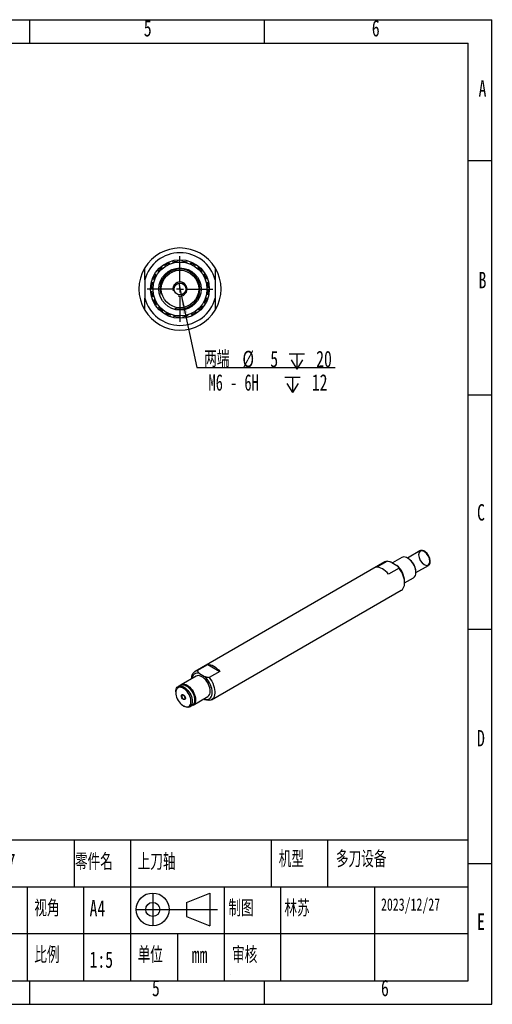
# Model space of a CAD drawing. Extents: x 0 to 297, y 0 to 210.
# Tile 2 of 2: x 196 to 297, y 0 to 210. Entities that reach past the tile are written whole.
import ezdxf

# ---------------------------------------------------------------- set-up
doc = ezdxf.new("R2010")
doc.units = 0
doc.linetypes.add('SLD-实线', pattern=[0])
doc.linetypes.add('SLD-虚线', pattern=[1.905, 1.27, -0.635])
doc.layers.get('0').update_dxf_attribs({"linetype": 'CONTINUOUS'})
doc.layers.add('图框', color=7, linetype='SLD-实线')
doc.styles.add('SLDTEXTSTYLE0', font='TXT', dxfattribs={"width": 0.7, "bigfont": 'bigfont'})
doc.styles.add('SLDTEXTSTYLE1', font='TXT', dxfattribs={"width": 0.7})
doc.styles.add('SLDTEXTSTYLE4', font='TXT', dxfattribs={"width": 0.642857})
doc.dimstyles.new('SLDDIMSTYLE10', dxfattribs={"dimtxt": 3.5, "dimasz": 4.08, "dimexe": 0, "dimexo": 0.0625, "dimgap": 0.875, "dimtad": 0, "dimtih": 1, "dimtoh": 1, "dimdec": 6, "dimlfac": 2, "dimrnd": 1e-09, "dimzin": 12, "dimtxsty": 'SLDTEXTSTYLE1', "dimblk1": 'NONE', "dimsah": 1, "dimcen": 0, "dimazin": 3, "dimtfac": 1, "dimtmove": 0, "dimatfit": 3, "dimtolj": 1, "dimtzin": 12})

# ---------------------------------------------------------------- blocks, each defined once
blk = doc.blocks.new('SW_SYMBOL_HOLE_DEPTH')
at = {"layer": '图框', "color": 0}
for p, q in [((0, 875), (800, 875)), ((100, 555), (400, 75)), ((400, 875), (400, 75)), ((700, 555), (400, 75))]:
    blk.add_line(p, q, dxfattribs=at)
blk = doc.blocks.new('_D_13')
at = {"layer": '图框'}
for p, q in [((230.29, 153.78), (230.81, 151.34)), ((230.81, 151.34), (234.12, 135.82)), ((234.12, 135.82), (263.61, 135.82))]:
    blk.add_line(p, q, dxfattribs=at)
blk.add_solid([(230.81, 151.34), (231.17, 147.24), (232.16, 147.45)], dxfattribs=at)
at = {"layer": '图框', "xscale": 0.0040727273, "yscale": 0.0040727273, "zscale": 0.0040727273}
for p in [(253.84, 135.17), (252.92, 130.17)]:
    blk.add_blockref('SW_SYMBOL_HOLE_DEPTH', p, dxfattribs=at)
at = {"layer": '图框', "char_height": 3.5, "attachment_point": 1}
for s, insert, style in [('两端', (235.71, 139.39), 'SLDTEXTSTYLE0'), ('%%c', (243.86, 139.39), 'SLDTEXTSTYLE1'), ('5', (249.8, 139.39), 'SLDTEXTSTYLE1'), ('20', (259.58, 139.39), 'SLDTEXTSTYLE1'), ('M6 - 6H', (236.63, 134.39), 'SLDTEXTSTYLE4'), ('12', (258.66, 134.39), 'SLDTEXTSTYLE1')]:
    blk.add_mtext(s, dxfattribs=dict(at, insert=insert, style=style))
blk = doc.blocks.new('_NONE')
blk = doc.blocks.new('SW_CENTERMARKSYMBOL_0')
at = {"layer": '图框', "color": 0}
for p, q in [((0, 1.5), (0, 7)), ((-1.5, 0), (-7, 0)), ((0, 0), (-0.75, 0)), ((0, 0), (0, 0.75)), ((0, 0), (0, -0.75)), ((0, 0), (0.75, 0)), ((1.5, 0), (7, 0)), ((0, -1.5), (0, -7))]:
    blk.add_line(p, q, dxfattribs=at)

msp = doc.modelspace()

# ---------------------------------------------------------------- linework, layer by layer
at = {"color": 7, "linetype": 'SLD-实线'}
for p, q in [((223.05141569, 154.51391177), (223.05141569, 150.60878693)), ((238.05141569, 154.51391177), (238.05141569, 150.60878693)), ((281.70420278, 96.72364923), (279.03620694, 95.18344802)), ((282.74573487, 96.55276122), (282.6043365, 96.6344153)), ((272.41982932, 93.20691294), (274.68257102, 94.51316592)), ((277.81869732, 95.28886315), (275.86163057, 94.15907257)), ((279.21028141, 95.08327306), (279.06888304, 95.16492714)), ((283.87692184, 94.42999398), (283.87692184, 94.5932756)), ((274.20746811, 94.35881417), (233.76096023, 71.00954217)), ((277.23208077, 93.04136526), (274.96933907, 91.73511228)), ((275.68790056, 94.25936477), (276.79243666, 93.62172965)), ((280.83606066, 92.06567211), (283.5040565, 93.60587333)), ((278.43206871, 89.86960862), (280.31849415, 90.95861884)), ((280.83636268, 92.10323086), (280.83636268, 92.26651248)), ((237.26067579, 64.94720014), (277.70718368, 88.29647213)), ((278.43219963, 89.89892896), (278.43219963, 90.2254922)), ((234.23606313, 71.16389392), (236.49880483, 72.4701469)), ((236.49880483, 72.4701469), (239.04831459, 70.99834624)), ((233.97807688, 69.98021169), (230.83852277, 68.16778568)), ((234.67570725, 70.58352953), (235.78024335, 69.94589441)), ((239.04831459, 70.99834624), (236.78557289, 69.69209326)), ((230.64760394, 68.05757058), (230.15970026, 67.77590979)), ((229.64183173, 66.63129777), (229.64183173, 66.46801615)), ((233.33831961, 63.83754137), (236.47787371, 65.64996738)), ((235.60651334, 65.14694174), (235.78024335, 65.04664954)), ((231.267913, 63.65125557), (231.40931137, 63.56960149)), ((232.6594971, 63.44566547), (233.14740077, 63.72732627))]:
    msp.add_line(p, q, dxfattribs=at)
at = {"color": 7, "linetype": 'SLD-实线', "flags": 128}
for points in [[(281.40204811, 95.85870817), (281.49355112, 95.27467432), (281.75412964, 94.67390721), (282.14411295, 94.14786817), (282.60412964, 93.7766419), (283.06414632, 93.61674421), (283.45412964, 93.6925181), (283.71470816, 93.99242766), (283.80621117, 94.47081438), (283.71470816, 95.05484823), (283.45412964, 95.65561535), (283.06414632, 96.18165438), (282.60412964, 96.55288066), (282.14411295, 96.71277834), (281.75412964, 96.63700446), (281.49355112, 96.3370949), (281.40204811, 95.85870817)], [(283.5040565, 93.60587333), (283.54473443, 93.63158171), (283.68627938, 93.76631351), (283.79097302, 93.94866776), (283.85525014, 94.17243462), (283.87692184, 94.42999398), (283.85525014, 94.71257495), (283.79097302, 95.01055459), (283.68627938, 95.31378555), (283.54473443, 95.61194167), (283.37115831, 95.8948696), (283.17146194, 96.15293456), (282.95244576, 96.37734847), (282.72156809, 96.56046917), (282.48669119, 96.69606072), (282.25581352, 96.7795057), (282.03679733, 96.8079625), (281.83710097, 96.78046205), (281.70420278, 96.72364923)], [(274.68257102, 94.51316592), (274.40423816, 94.44932709), (274.20746811, 94.35881417)], [(280.83636268, 92.10323086), (280.81459854, 92.43513285), (280.74984201, 92.78399065), (280.64368762, 93.14121423), (280.49874924, 93.49800757), (280.31859573, 93.84558522), (280.10766308, 94.17538867), (279.87114513, 94.47929707), (279.61486576, 94.74982717), (279.34513541, 94.98031764), (279.06859573, 95.16509303), (278.79205605, 95.29960356), (278.5223257, 95.38053712), (278.26604633, 95.40590088), (278.02952839, 95.37507029), (277.81869732, 95.28886315)], [(274.96933907, 91.73511228), (274.67160633, 92.08313397), (274.35602202, 92.39348469), (274.02835231, 92.66049392), (273.69458419, 92.87928302), (273.36081607, 93.04585439), (273.03314637, 93.15716455), (272.71756206, 93.21117971), (272.41982932, 93.20691294)], [(277.70718368, 88.29647213), (277.75951776, 88.32854736), (277.97470509, 88.50757775), (278.15192584, 88.73968107), (278.28784476, 89.0204892), (278.37990389, 89.3447174), (278.4263707, 89.70626376), (278.4263707, 90.09832409), (278.37990389, 90.5135199), (278.28784476, 90.9440373), (278.15192584, 91.38177407), (277.97470509, 91.81849212), (277.75951776, 92.2459725), (277.51041363, 92.65617016), (277.23208077, 93.04136526)], [(236.49880483, 72.4701469), (236.79653757, 72.47441367), (237.11212188, 72.42039851), (237.43979159, 72.30908835), (237.77355971, 72.14251698), (238.10732783, 71.92372788), (238.43499754, 71.65671865), (238.75058185, 71.34636793), (239.04831459, 70.99834624)], [(233.0360752, 69.43640569), (233.0417732, 69.59975054), (233.08824002, 69.96129691), (233.18029915, 70.28552511), (233.31621807, 70.56633323), (233.49343882, 70.79843656), (233.70862614, 70.97746694), (233.95773027, 71.10005509), (234.23606313, 71.16389392)], [(236.99574225, 66.79457939), (236.97397811, 67.12648138), (236.90922158, 67.47533918), (236.80306719, 67.83256277), (236.6581288, 68.1893561), (236.4779753, 68.53693376), (236.26704264, 68.86673721), (236.0305247, 69.1706456), (235.77424533, 69.44117571), (235.50451498, 69.67166617), (235.2279753, 69.85644156), (234.95143562, 69.99095209), (234.68170527, 70.07188566), (234.4254259, 70.09724942), (234.18890795, 70.06641883), (233.97807688, 69.98021169)], [(235.78024335, 65.04664954), (236.08345415, 64.99068217), (236.36840358, 64.99500566), (236.62900901, 65.05952773), (236.85970743, 65.18287105), (237.0555743, 65.36240269), (237.21242854, 65.59429032), (237.3269219, 65.87358395), (237.39661036, 66.1943217), (237.42000632, 66.54965696), (237.39661036, 66.93200462), (237.3269219, 67.33320295), (237.21242854, 67.7446878), (237.0555743, 68.15767548), (236.85970743, 68.56335019), (236.62900901, 68.95305225), (236.36840358, 69.31846293), (236.08345415, 69.65178203), (235.78024335, 69.94589441)], [(236.78557289, 69.69209326), (237.06390575, 69.30689816), (237.31300988, 68.8967005), (237.5281972, 68.46922012), (237.70541795, 68.03250208), (237.84133687, 67.5947653), (237.933396, 67.1642479), (237.97986282, 66.74905209), (237.97986282, 66.35699176), (237.933396, 65.9954454), (237.84133687, 65.6712172), (237.70541795, 65.39040908), (237.5281972, 65.15830575), (237.31300988, 64.97927537), (237.06390575, 64.85668722), (236.78557289, 64.79284839)], [(229.64183173, 66.63129777), (229.66359587, 66.93807141), (229.7283524, 67.21216292), (229.83450679, 67.44682325), (229.97944517, 67.63627429), (230.15959868, 67.77585113), (230.37053134, 67.86211692), (230.60704928, 67.89294752), (230.86332865, 67.86758376), (231.133059, 67.78665019), (231.40959868, 67.65213966), (231.68613836, 67.46736427), (231.95586871, 67.2368738), (232.21214808, 66.9663437), (232.44866602, 66.6624353), (232.65959868, 66.33263185), (232.83975219, 65.9850542), (232.98469057, 65.62826087), (233.09084496, 65.27103728), (233.15560149, 64.92217948), (233.17736563, 64.59027749), (233.15560149, 64.28350385), (233.09084496, 64.00941234), (232.98469057, 63.77475201), (232.83975219, 63.58530097), (232.65959868, 63.44572413), (232.44866602, 63.35945834), (232.21214808, 63.32862775), (231.95586871, 63.3539915), (231.68613836, 63.43492507), (231.40959868, 63.5694356), (231.40931137, 63.56960149)], [(229.64183173, 66.46801615), (229.66289247, 66.15459861), (229.72552926, 65.82498221), (229.82811981, 65.48770382), (229.96800711, 65.15149878), (230.14156812, 64.82507463), (230.34430772, 64.51688558), (230.57097506, 64.23491357), (230.81569958, 63.98646151), (231.07214302, 63.7779642), (231.33366366, 63.61482159), (231.59348823, 63.50125901), (231.84488742, 63.44021765), (232.08135012, 63.43327846), (232.29675207, 63.48062116), (232.48551448, 63.58101959), (232.6427485, 63.7318735), (232.76438184, 63.92927585), (232.84726427, 64.16811401), (232.88924918, 64.44220221), (232.88924918, 64.7444417), (232.84726427, 65.06700464), (232.76438184, 65.40153682), (232.6427485, 65.73937404), (232.48551448, 66.07176648), (232.29675207, 66.39010535), (232.08135012, 66.68614585), (231.84488742, 66.95222069), (231.59348823, 67.18143866), (231.33366366, 67.36786313), (231.07214302, 67.50666582), (230.81569958, 67.59425181), (230.57097506, 67.62835266), (230.34430772, 67.60808519), (230.14156812, 67.5339743), (229.96800711, 67.40793944), (229.82811981, 67.23324483), (229.72552926, 67.01441498), (229.66289247, 66.75711746), (229.64183173, 66.46801615)], [(230.64760394, 68.05757058), (230.85843501, 68.14377772), (231.09495296, 68.17460831), (231.35123233, 68.14924456), (231.62096268, 68.06831099), (231.89750236, 67.93380046), (232.17404204, 67.74902507), (232.44377239, 67.5185346), (232.70005176, 67.2480045), (232.9365697, 66.9440961), (233.14750236, 66.61429265), (233.32765587, 66.266715), (233.47259425, 65.90992166), (233.57874864, 65.55269808), (233.64350517, 65.20384028), (233.66526931, 64.87193829), (233.64350517, 64.56516465), (233.57874864, 64.29107314), (233.47259425, 64.05641281), (233.32765587, 63.86696177), (233.14750236, 63.72738493), (233.14740077, 63.72732627)], [(230.7467128, 68.10635643), (230.83842119, 68.16772703), (231.04935384, 68.25399282), (231.28587179, 68.28482341), (231.54215116, 68.25945965), (231.81188151, 68.17852608), (232.08842119, 68.04401555), (232.36496087, 67.85924017), (232.63469122, 67.6287497), (232.89097059, 67.35821959), (233.12748853, 67.0543112), (233.33842119, 66.72450775), (233.5185747, 66.3769301), (233.66351308, 66.02013676), (233.76966747, 65.66291317), (233.834424, 65.31405537), (233.85618814, 64.98215338), (233.834424, 64.67537974), (233.76966747, 64.40128824), (233.66351308, 64.1666279), (233.5185747, 63.97717686), (233.33842119, 63.83760002), (233.23921075, 63.78875552)], [(231.13528392, 68.17431419), (231.36090579, 68.19313919), (231.6162705, 68.15755569), (231.88386366, 68.06616162), (232.15675476, 67.92132403), (232.42787605, 67.72679414), (232.69020564, 67.48761017), (232.93694933, 67.20996686), (233.16171658, 66.90105504), (233.35868605, 66.56887534), (233.52275633, 66.22203106), (233.64967808, 65.86950527), (233.73616409, 65.52042821), (233.77997443, 65.18384079), (233.77997443, 64.86846045), (233.73616409, 64.58245538), (233.64967808, 64.33323295), (233.52275633, 64.12724789), (233.49237784, 64.09126535)], [(231.69244139, 65.28422439), (231.66014621, 65.11538201), (231.56817732, 65.00953158), (231.43053615, 64.98278786), (231.26817732, 65.03922233), (231.10581849, 65.17024337), (230.96817732, 65.35590421), (230.87620843, 65.56793966), (230.84391325, 65.77406925), (230.87620843, 65.94291163), (230.96817732, 66.04876206), (231.10581849, 66.07550578), (231.26817732, 66.01907131), (231.43053615, 65.88805027), (231.56817732, 65.70238943), (231.66014621, 65.49035398), (231.69244139, 65.28422439)], [(231.62173071, 65.32504479), (231.60040884, 65.47699035), (231.53901493, 65.63522675), (231.44495402, 65.78066835), (231.32957123, 65.89577274), (231.20678342, 65.96665663), (231.09140063, 65.98477038), (230.99733971, 65.9479292), (230.93594581, 65.86057669), (230.91462393, 65.73324885), (230.93594581, 65.58130329), (230.99733971, 65.42306689), (231.09140063, 65.27762529), (231.20678342, 65.1625209), (231.32957123, 65.09163701), (231.44495402, 65.07352326), (231.53901493, 65.11036444), (231.60040884, 65.19771695), (231.62173071, 65.32504479)]]:
    msp.add_lwpolyline(points, dxfattribs=at)
at = {"color": 7, "linetype": 'SLD-实线'}
for radius in [6.25, 5.75, 4.5, 4, 1.25]:
    msp.add_circle((230.55141569, 152.56134935), radius, dxfattribs=at)
at = {"color": 7, "linetype": 'SLD-虚线'}
msp.add_circle((230.55141569, 152.56134935), 6, dxfattribs=at)
at = {"color": 7, "linetype": 'SLD-实线'}
for centre, radius, start, end in [((230.55141569, 152.56134935), 8.75, 31.0027191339, 148.9972808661), ((230.55141569, 152.56134935), 7.75, 14.592550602, 165.407449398), ((230.55141569, 152.56134935), 8.75, 148.9972808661, 211.0027191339), ((230.55141569, 152.56134935), 4.25, 255, 195), ((230.55141569, 152.56134935), 8.75, 328.9972808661, 31.0027191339), ((230.55141569, 152.56134935), 1.5, 255, 195), ((230.55141569, 152.56134935), 7.75, 194.592550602, 345.407449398), ((230.55141569, 152.56134935), 8.75, 211.0027191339, 328.9972808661), ((277.33496475, 92.12293713), 3.50434037, 2.3481065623, 57.646516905), ((281.42052486, 94.48148078), 2.45893966, 2.60583048, 57.3887929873), ((273.60401275, 89.98833083), 4.83400807, 2.8121183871, 48.7320111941), ((279.6171797, 91.96538001), 1.22695151, 304.8612461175, 6.4509342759), ((234.28801588, 69.41945578), 1.22693613, 71.5798133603, 178.5232384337), ((235.77655927, 66.65672855), 1.22695151, 304.8612461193, 6.4509342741)]:
    msp.add_arc(centre, radius, start, end, dxfattribs=at)
at = {"color": 7, "linetype": 'SLD-虚线'}
msp.add_arc((230.55141569, 152.56134935), 1.5, 255, 195, dxfattribs=at)
at = {"color": 7, "linetype": 'SLD-实线'}
for points, knots in [([(223.05141569, 154.51391177), (223.05141569, 154.73578499), (223.05141569, 154.9559738), (223.05141569, 155.39335453), (223.05141569, 155.61074694), (223.05141569, 156.25060086), (223.05141569, 156.66400486), (223.05141569, 157.06828845)], [0, 0, 0, 0, 0.25, 0.25, 0.5, 0.5, 1, 1, 1, 1]), ([(238.05141569, 157.06828845), (238.05141569, 156.66177479), (238.05141569, 156.24748813), (238.05141569, 155.60966814), (238.05141569, 155.39431212), (238.05141569, 154.95707085), (238.05141569, 154.73582318), (238.05141569, 154.51391177)], [0, 0, 0, 0, 0.5, 0.5, 0.75, 0.75, 1, 1, 1, 1]), ([(223.05141569, 148.05441026), (223.05141569, 148.46092391), (223.05141569, 148.87521058), (223.05141569, 149.51303056), (223.05141569, 149.72838659), (223.05141569, 150.16562786), (223.05141569, 150.38687553), (223.05141569, 150.60878693)], [0, 0, 0, 0, 0.5, 0.5, 0.75, 0.75, 1, 1, 1, 1]), ([(238.05141569, 150.60878693), (238.05141569, 150.38691372), (238.05141569, 150.1667249), (238.05141569, 149.72934418), (238.05141569, 149.51195177), (238.05141569, 148.87209784), (238.05141569, 148.45869385), (238.05141569, 148.05441026)], [0, 0, 0, 0, 0.25, 0.25, 0.5, 0.5, 1, 1, 1, 1]), ([(275.68790056, 94.25936477), (275.60933456, 94.28646522), (275.52884133, 94.31190305), (275.36442593, 94.35982053), (275.28041035, 94.38231173), (275.02723793, 94.44511118), (274.85581825, 94.48115526), (274.68257102, 94.51316592)], [0, 0, 0, 0, 0.25, 0.25, 0.5, 0.5, 1, 1, 1, 1]), ([(277.23208077, 93.04136526), (277.17632481, 93.14193045), (277.11368622, 93.24106076), (277.0052158, 93.38673068), (276.96662456, 93.4347798), (276.88366079, 93.52967276), (276.83938919, 93.57636666), (276.79243666, 93.62172965)], [0, 0, 0, 0, 0.5, 0.5, 0.75, 0.75, 1, 1, 1, 1]), ([(234.23606313, 71.16389392), (234.2918191, 71.06332873), (234.35445769, 70.96419842), (234.4629281, 70.8185285), (234.50151934, 70.77047938), (234.58448311, 70.67558642), (234.62875472, 70.62889252), (234.67570725, 70.58352953)], [0, 0, 0, 0, 0.5, 0.5, 0.75, 0.75, 1, 1, 1, 1]), ([(235.78024335, 69.94589441), (235.85880934, 69.91879395), (235.93930257, 69.89335613), (236.10371797, 69.84543865), (236.18773356, 69.82294745), (236.44090597, 69.760148), (236.61232565, 69.72410392), (236.78557289, 69.69209326)], [0, 0, 0, 0, 0.25, 0.25, 0.5, 0.5, 1, 1, 1, 1]), ([(236.78557289, 64.79284839), (236.61137001, 64.82503563), (236.43965267, 64.86119611), (236.18731762, 64.92381475), (236.10408509, 64.946093), (235.93970785, 64.99398697), (235.85882287, 65.01954442), (235.78024335, 65.04664954)], [0, 0, 0, 0, 0.5, 0.5, 0.75, 0.75, 1, 1, 1, 1])]:
    msp.add_open_spline(points, degree=3, knots=knots, dxfattribs=at)
at = {"layer": '图框'}
for p, q in [((-0.00657264, 209.99937986), (296.99342736, 209.99937986)), ((198.49342736, 209.99937986), (198.49342736, 204.99937986)), ((248.49342736, 209.99937986), (248.49342736, 204.99937986)), ((296.99342736, -0.00062014), (296.99342736, 209.99937986)), ((291.99342736, 179.99937986), (296.99342736, 179.99937986)), ((291.99342736, 129.99937986), (296.99342736, 129.99937986)), ((291.99342736, 79.99937986), (296.99342736, 79.99937986)), ((291.99342736, 34.99937986), (113.99342736, 34.99937986)), ((207.99342736, 34.99937986), (207.99342736, 24.99937986)), ((219.99342736, 34.99937986), (219.99342736, 24.99937986)), ((249.99342736, 34.99937986), (249.99342736, 24.99937986)), ((261.99342736, 34.99937986), (261.99342736, 24.99937986)), ((291.99342736, 29.99937986), (296.99342736, 29.99937986)), ((291.99342736, 24.99937986), (113.99342736, 24.99937986)), ((197.99342736, 24.99937986), (197.99342736, 4.99937986)), ((209.99342736, 24.99937986), (209.99342736, 4.99937986)), ((219.99342736, 24.99937986), (219.99342736, 4.99937986)), ((224.73773209, 23.73699897), (224.73773209, 16.73699897)), ((231.92436187, 21.73699897), (236.92436187, 23.73699897)), ((236.92436187, 23.73699897), (236.92436187, 16.73699897)), ((239.99342736, 24.99937986), (239.99342736, 4.99937986)), ((251.99342736, 24.99937986), (251.99342736, 4.99937986)), ((271.99342736, 24.99937986), (271.99342736, 4.99937986)), ((231.92436187, 21.73699897), (231.92436187, 18.73699897)), ((221.18721314, 20.23699897), (238.53075455, 20.23699897)), ((231.92436187, 18.73699897), (236.92436187, 16.73699897)), ((291.99342736, 14.99937986), (113.99342736, 14.99937986)), ((229.99342736, 14.99937986), (229.99342736, 4.99937986)), ((241.41810012, 6.44035965), (241.41810573, 6.43002782)), ((198.49342736, 4.99937986), (198.49342736, -0.00062014)), ((248.49342736, 4.99937986), (248.49342736, -0.00062014)), ((-0.00657264, -0.00062014), (296.99342736, -0.00062014))]:
    msp.add_line(p, q, dxfattribs=at)
at = {"layer": '图框', "linetype": 'SLD-实线'}
for p, q in [((4.99342736, 204.99937986), (291.99342736, 204.99937986)), ((291.99342736, 4.99937986), (291.99342736, 204.99937986)), ((4.99342736, 4.99937986), (291.99342736, 4.99937986))]:
    msp.add_line(p, q, dxfattribs=at)
at = {"layer": '图框'}
for radius in [3.5, 1.5]:
    msp.add_circle((224.73773209, 20.23699897), radius, dxfattribs=at)

# ---------------------------------------------------------------- block references
msp.add_blockref('SW_CENTERMARKSYMBOL_0', (230.55141569, 152.56134935), dxfattribs=at)

# ---------------------------------------------------------------- texts
at = {"layer": '图框', "attachment_point": 1}
for s, insert, char_height, style in [('5', (222.84035371, 209.94431807), 3.5, 'SLDTEXTSTYLE1'), ('6', (271.4442735, 209.94431807), 3.5, 'SLDTEXTSTYLE1'), ('A', (294.18958123, 197.07458867), 3.5, 'SLDTEXTSTYLE1'), ('B', (294.18958123, 156.21600726), 3.5, 'SLDTEXTSTYLE1'), ('C', (293.86164369, 106.68067887), 3.5, 'SLDTEXTSTYLE1'), ('D', (293.86164369, 58.50718595), 3.5, 'SLDTEXTSTYLE1'), ('CY-DD-B007', (178.81850123, 32.14966673), 3.5, 'SLDTEXTSTYLE1'), ('零件名', (208.15591523, 32.1496665), 3.5, 'SLDTEXTSTYLE0'), ('上刀轴', (221.52456829, 32.14966673), 3.5, 'SLDTEXTSTYLE0'), ('机型', (251.60459674, 32.72861318), 3.5, 'SLDTEXTSTYLE0'), ('多刀设备', (263.79028233, 32.72861341), 3.5, 'SLDTEXTSTYLE0'), ('视角', (199.50819743, 22.23646881), 3.5, 'SLDTEXTSTYLE0'), ('A4', (211.28187088, 22.23646881), 3.5, 'SLDTEXTSTYLE1'), ('制图', (240.86491954, 22.23646881), 3.5, 'SLDTEXTSTYLE0'), ('林苏', (252.80594625, 22.23646904), 3.5, 'SLDTEXTSTYLE0'), ('2023/12/27', (273.39066964, 22.6076125), 2.645833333, 'SLDTEXTSTYLE1'), ('E', (293.86164369, 19.36978078), 3.5, 'SLDTEXTSTYLE1'), ('比例', (199.50819743, 12.29503944), 3.5, 'SLDTEXTSTYLE0'), ('单位', (221.52456829, 12.29503944), 3.5, 'SLDTEXTSTYLE0'), ('审核', (241.6373975, 12.29503944), 3.5, 'SLDTEXTSTYLE0'), ('1:5', (211.28187088, 11.29030755), 3.5, 'SLDTEXTSTYLE1'), ('mm', (233.05870789, 12.29503944), 3.5, 'SLDTEXTSTYLE1'), ('5', (224.57977654, 5.22519809), 3.5, 'SLDTEXTSTYLE1'), ('6', (273.39066964, 5.22519809), 3.5, 'SLDTEXTSTYLE1')]:
    msp.add_mtext(s, dxfattribs=dict(at, insert=insert, char_height=char_height, style=style))

# ---------------------------------------------------------------- dimensions: what is measured, and where the dimension line sits
at = {"layer": '图框'}
dim = msp.add_diameter_dim_2p(p1=(230.29076943, 153.78387278), p2=(230.81206196, 151.33882593), text='两端<> {\\fGDT;x} 20\\PM6 - 6H {\\fGDT;x} 12\\P', dimstyle='SLDDIMSTYLE10', dxfattribs=at)
dim.commit()
dim.dimension.update_dxf_attribs({"geometry": '_D_13', "text_midpoint": (249.66135476, 134.88059115), "dimtype": 163})

doc.saveas('drawing.dxf')
